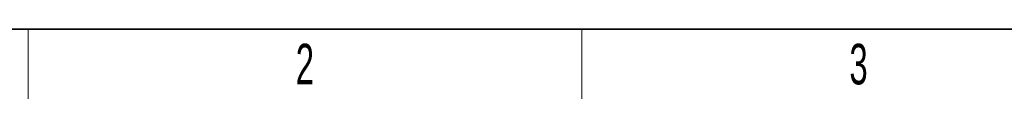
# Model space of a CAD drawing. Header units: millimetres. Extents: x 5 to 418, y 2 to 292.
# Tile 2 of 16: x 73 to 158, y 6 to 12. Entities that reach past the tile are written whole.
import ezdxf

# ---------------------------------------------------------------- set-up
doc = ezdxf.new("R2010")
doc.units = ezdxf.units.MM
doc.layers.add('SLD-0', color=7, linetype='Continuous')
doc.styles.add('SLDTEXTSTYLE0', font='TXT', dxfattribs={"width": 0.605})

msp = doc.modelspace()

# ---------------------------------------------------------------- linework, layer by layer
at = {"layer": 'SLD-0', "lineweight": 35}
msp.add_line((26, 12), (408, 12), dxfattribs=at)
at = {"layer": 'SLD-0', "lineweight": 18}
for p, q in [((73.75, 6), (73.75, 12)), ((121.5, 6), (121.5, 12))]:
    msp.add_line(p, q, dxfattribs=at)

# ---------------------------------------------------------------- texts
at = {"layer": 'SLD-0', "char_height": 3.5, "attachment_point": 2, "style": 'SLDTEXTSTYLE0'}
for s, insert in [('2', (97.6027, 10.743)), ('3', (145.3527, 10.743))]:
    msp.add_mtext(s, dxfattribs=dict(at, insert=insert))

doc.saveas('drawing.dxf')
